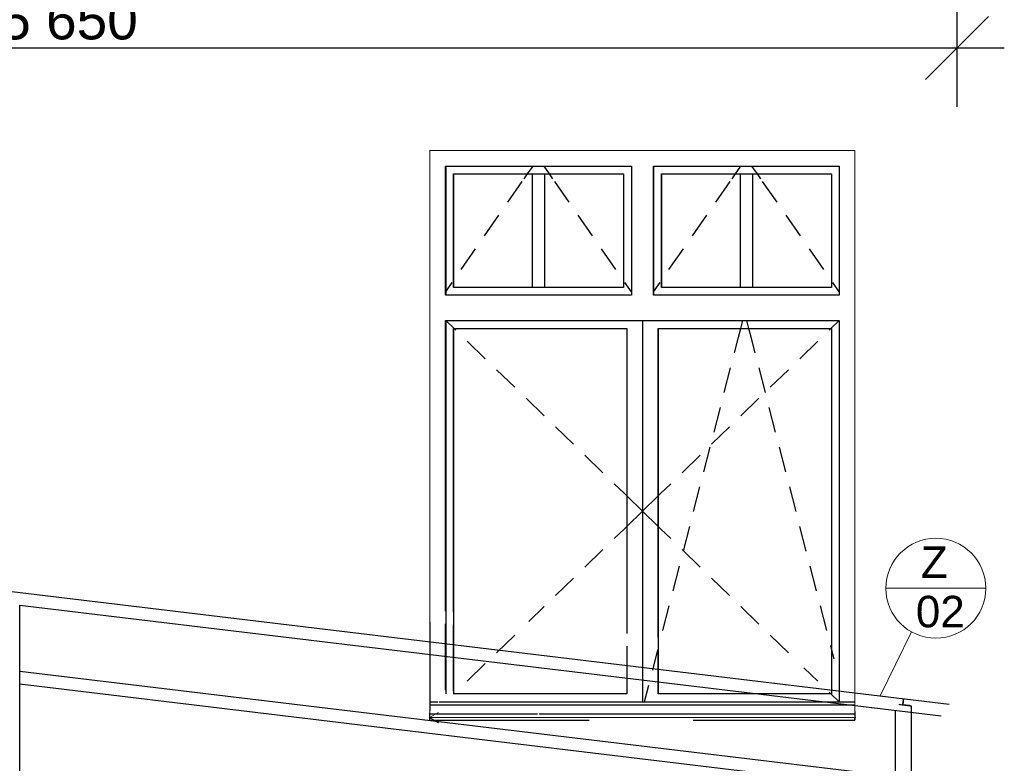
# Model space of a CAD drawing. Header units: millimetres. Extents: x 126830 to 197420, y -10585 to 21156.
# Tile 64 of 100: x 182904 to 186031, y 8719 to 11079. Entities that reach past the tile are written whole.
import ezdxf

# ---------------------------------------------------------------- set-up
doc = ezdxf.new("R2010")
doc.units = ezdxf.units.MM
doc.header["$MEASUREMENT"] = 0
for name, color, linetype in [('Nové_0', 7, 'Continuous'), ('Nové_Konstrukce - nosné', 7, 'Continuous'), ('Nové_Kóty - SP', 7, 'Continuous'), ('Popis', 7, 'Continuous'), ('Popis_CZ', 7, 'Continuous'), ('Situace - terén', 7, 'Continuous')]:
    doc.layers.add(name, color=color, linetype=linetype)
doc.styles.add('GENEROVANÝ_STYL_1', font='txt')
doc.styles.add('GENEROVANÝ_STYL_2', font='txt')
doc.dimstyles.new('GENEROVANÝ_STYL__3', dxfattribs={"dimtxt": 125, "dimasz": 190, "dimexe": 0.18, "dimexo": 300, "dimgap": 0, "dimtad": 1, "dimtih": 1, "dimtoh": 1, "dimdec": 0, "dimzin": 0, "dimdsep": 46, "dimtxsty": 'GENEROVANÝ_STYL_2', "dimblk": 'ARROWHEAD_6', "dimblk1": 'ARROWHEAD_6', "dimblk2": 'ARROWHEAD_6', "dimcen": 0.09, "dimclrd": 1, "dimclre": 1, "dimclrt": 1, "dimazin": 0, "dimtfac": 1, "dimtdec": 4, "dimtmove": 0, "dimatfit": 3, "dimfxl": 1, "dimtolj": 1, "dimtzin": 0, "dimarcsym": 0})

# ---------------------------------------------------------------- blocks, each defined once
blk = doc.blocks.new('Čára_34_2', base_point=(184205.8, 8864.6))
at = {"layer": 'Popis', "color": 7, "linetype": 'Continuous', "lineweight": 13}
for q in [(184234.5, 8881.1), (185559.5, 8864.6), (184234.5, 8848)]:
    blk.add_line((184205.8, 8864.6), q, dxfattribs=at)
blk = doc.blocks.new('*D230', base_point=(40059.5, 0))
at = {"layer": 'Nové_Kóty - SP', "color": 1, "linetype": 'Continuous', "lineweight": 25}
for p, q in [((180230.9, 10802.4), (180230.9, 11289.9)), ((185880.8, 10802.4), (185880.8, 11289.9)), ((180330.9, 11089.9), (180130.9, 10889.9)), ((185780.8, 10889.9), (185980.8, 11089.9)), ((180080.9, 10989.9), (180230.9, 10989.9)), ((180230.9, 10989.9), (185880.8, 10989.9)), ((185880.8, 10989.9), (186030.8, 10989.9))]:
    blk.add_line(p, q, dxfattribs=at)
at = {"layer": 'Nové_Kóty - SP', "color": 1, "lineweight": 25, "insert": (182842.2, 11014.9), "char_height": 125, "attachment_point": 7, "style": 'GENEROVANÝ_STYL_2'}
blk.add_mtext('\\A1;{\\pql;\\fArial|b0|i0|c0|p38;5\xa0650}', dxfattribs=at)
blk = doc.blocks.new('ARROWHEAD_6')
at = {"color": 0, "linetype": 'Continuous', "lineweight": 0}
for p, q in [((-0.5, -0.5), (0.5, 0.5)), ((0, 0), (-1, 0))]:
    blk.add_line(p, q, dxfattribs=at)

msp = doc.modelspace()

# ---------------------------------------------------------------- linework, layer by layer
at = {"layer": 'Nové_0', "color": 1, "linetype": 'Continuous', "lineweight": 25}
for p, q in [((182879.2, 9264.6), (185855.8, 8907.4)), ((182904.2, 8647.7), (182904.2, 9221.4)), ((182904.2, 9221.4), (185830.8, 8870.1)), ((182904.2, 9011.7), (185830.8, 8660.4)), ((182904.2, 8971.4), (185830.8, 8620.1)), ((185709.1, 8911.7), (185708.7, 8908.4)), ((185708.8, 8908.4), (185709.2, 8911.7)), ((185709.5, 8914.9), (185709.1, 8911.7)), ((185709.2, 8911.7), (185709.6, 8914.9)), ((185709.8, 8917.7), (185709.5, 8914.9)), ((185709.6, 8914.9), (185709.9, 8917.7)), ((185710.1, 8920.1), (185709.8, 8917.7)), ((185709.9, 8917.7), (185710.2, 8920.1)), ((185710.4, 8922.1), (185710.1, 8920.1)), ((185710.2, 8920.1), (185710.4, 8922.1)), ((185710.4, 8922.1), (185710.6, 8923.6)), ((185710.6, 8923.6), (185710.4, 8922.1)), ((185710.6, 8923.6), (185710.7, 8924.5)), ((185710.7, 8924.5), (185710.6, 8923.6)), ((185710.7, 8924.5), (185710.7, 8924.8)), ((185710.7, 8924.8), (185710.7, 8924.5)), ((185685.7, 8403.4), (185685.7, 8887.5)), ((185695.8, 8906.6), (185698.2, 8906.3)), ((185698.2, 8906.3), (185702.1, 8905.8)), ((185702.1, 8905.8), (185706.3, 8905.3)), ((185706.3, 8905.3), (185710.7, 8904.8)), ((185708.7, 8908.4), (185708.3, 8905.1)), ((185708.4, 8905.1), (185708.8, 8908.4)), ((185710.8, 8904.8), (185708.4, 8905.1)), ((185710.7, 8904.8), (185715, 8904.3)), ((185715.1, 8904.3), (185710.8, 8904.8)), ((185715, 8904.3), (185719.2, 8903.8)), ((185719.4, 8903.8), (185715.1, 8904.3)), ((185719.2, 8903.8), (185723.2, 8903.3)), ((185723.3, 8903.3), (185719.4, 8903.8)), ((185723.2, 8903.3), (185726.7, 8902.9)), ((185726.9, 8902.9), (185723.3, 8903.3)), ((185726.7, 8902.9), (185729.8, 8902.5)), ((185729.9, 8902.5), (185726.9, 8902.9)), ((185729.8, 8902.5), (185732.3, 8902.2)), ((185732.3, 8902.2), (185729.9, 8902.5)), ((185732.3, 8902.2), (185734.2, 8902)), ((185734.2, 8902), (185735.3, 8901.8)), ((185735.3, 8901.8), (185735.7, 8901.8)), ((185735.7, 8080.8), (185735.7, 8901.8))]:
    msp.add_line(p, q, dxfattribs=at)
at = {"layer": 'Nové_Konstrukce - nosné', "color": 1, "linetype": 'Continuous', "lineweight": 25}
for p, q in [((184256.7, 10204.6), (184256.7, 10614.6)), ((184256.7, 10614.6), (184846.7, 10614.6)), ((184256.8, 10614.6), (184256.8, 10204.6)), ((184517, 10589.6), (184534.4, 10614.6)), ((184586.6, 10589.6), (184569.2, 10614.6)), ((184846.7, 10614.6), (184846.7, 10204.6)), ((184916.7, 10204.6), (184916.7, 10614.6)), ((184916.7, 10614.6), (185506.7, 10614.6)), ((184916.8, 10614.6), (184916.8, 10204.6)), ((185177, 10589.6), (185194.4, 10614.6)), ((185246.6, 10589.6), (185229.2, 10614.6)), ((185506.7, 10614.6), (185506.7, 10204.6)), ((184281.8, 10229.6), (184281.8, 10589.6)), ((184281.8, 10589.6), (184821.8, 10589.6)), ((184281.8, 10589.6), (184281.8, 10229.6)), ((184506.1, 10573.9), (184517, 10589.6)), ((184531.8, 10589.6), (184531.8, 10229.6)), ((184571.8, 10229.6), (184571.8, 10589.6)), ((184597.5, 10573.9), (184586.6, 10589.6)), ((184821.8, 10589.6), (184821.8, 10229.6)), ((184941.8, 10229.6), (184941.8, 10589.6)), ((184941.8, 10589.6), (185481.8, 10589.6)), ((184941.8, 10589.6), (184941.8, 10229.6)), ((185166.1, 10573.9), (185177, 10589.6)), ((185191.8, 10589.6), (185191.8, 10229.6)), ((185231.8, 10229.6), (185231.8, 10589.6)), ((185257.5, 10573.9), (185246.6, 10589.6)), ((185481.8, 10589.6), (185481.8, 10229.6)), ((184454.5, 10499.7), (184500.2, 10565.4)), ((184649.1, 10499.7), (184603.4, 10565.4)), ((185114.5, 10499.7), (185160.2, 10565.4)), ((185309.1, 10499.7), (185263.4, 10565.4)), ((184380.3, 10393), (184426, 10458.7)), ((184723.3, 10393), (184677.6, 10458.7)), ((185040.3, 10393), (185086, 10458.7)), ((185383.3, 10393), (185337.6, 10458.7)), ((184306, 10286.3), (184351.7, 10351.9)), ((184797.6, 10286.3), (184751.9, 10351.9)), ((184966, 10286.3), (185011.7, 10351.9)), ((185457.6, 10286.3), (185411.9, 10351.9)), ((184256.8, 10215.5), (184277.5, 10245.2)), ((184821.8, 10229.6), (184281.8, 10229.6)), ((184846.7, 10215.6), (184826.1, 10245.2)), ((184916.8, 10215.5), (184937.5, 10245.2)), ((185481.8, 10229.6), (184941.8, 10229.6)), ((185506.7, 10215.6), (185486.1, 10245.2)), ((184846.7, 10204.6), (184256.7, 10204.6)), ((185506.7, 10204.6), (184916.7, 10204.6)), ((184256.7, 9201.8), (184256.7, 10124.6)), ((184256.7, 10124.6), (185506.7, 10124.6)), ((184256.8, 10124.6), (184256.8, 9161.5)), ((184257.6, 10124.6), (184283.4, 10099.6)), ((184281.8, 9198.7), (184281.8, 10099.6)), ((184281.8, 10099.6), (184831.8, 10099.6)), ((184281.8, 10099.6), (184281.8, 9158.4)), ((184283.4, 10099.6), (184289.3, 10093.9)), ((184831.8, 10099.6), (184831.8, 9131.6)), ((184881.8, 10124.6), (184881.8, 9085.3)), ((184931.8, 9119.5), (184931.8, 10099.6)), ((184931.8, 10099.6), (185481.8, 10099.6)), ((184931.8, 10099.6), (184931.8, 9119.4)), ((185186.8, 10072.1), (185193.9, 10099.6)), ((185193.9, 10099.6), (185200.4, 10124.6)), ((185219.7, 10099.6), (185213.3, 10124.6)), ((185226.8, 10072.1), (185219.7, 10099.6)), ((185480.2, 10099.6), (185474.4, 10093.9)), ((185506, 10124.6), (185480.2, 10099.6)), ((185481.8, 10099.6), (185481.8, 9052.4)), ((185506.7, 10124.6), (185506.7, 9049.4)), ((185174, 10022.5), (185186.8, 10072.1)), ((185239.6, 10022.5), (185226.8, 10072.1)), ((184325.2, 10059.1), (184382.6, 10003.4)), ((185438.5, 10059.1), (185381, 10003.4)), ((184418.5, 9968.6), (184475.9, 9912.9)), ((185141.6, 9896.6), (185161.5, 9974.1)), ((185272.1, 9896.6), (185252.1, 9974.1)), ((185345.1, 9968.6), (185287.7, 9912.9)), ((184511.9, 9878.1), (184569.3, 9822.4)), ((185251.8, 9878.1), (185194.3, 9822.4)), ((185109.1, 9770.7), (185129.1, 9848.2)), ((185304.5, 9770.7), (185284.5, 9848.2)), ((184605.2, 9787.7), (184662.6, 9732)), ((185158.4, 9787.7), (185101, 9732)), ((184698.5, 9697.2), (184756, 9641.5)), ((185065.1, 9697.2), (185007.6, 9641.5)), ((185076.6, 9644.8), (185096.6, 9722.3)), ((185337, 9644.8), (185317, 9722.3)), ((184791.9, 9606.7), (184824.4, 9575.2)), ((184971.7, 9606.7), (184939.2, 9575.2)), ((184824.4, 9575.2), (184831.8, 9568)), ((184831.8, 9568), (184881.8, 9519.6)), ((184931.8, 9568), (184881.8, 9519.6)), ((184939.2, 9575.2), (184931.8, 9568)), ((185044.1, 9519), (185064.1, 9596.4)), ((185369.5, 9519), (185349.5, 9596.4)), ((184831.8, 9471.1), (184881.8, 9519.6)), ((184931.8, 9471.1), (184881.8, 9519.6)), ((184791.9, 9432.4), (184824.4, 9463.9)), ((184824.4, 9463.9), (184831.8, 9471.1)), ((184939.2, 9463.9), (184931.8, 9471.1)), ((184971.7, 9432.4), (184939.2, 9463.9)), ((185011.7, 9393.1), (185031.7, 9470.5)), ((185401.9, 9393.1), (185381.9, 9470.5)), ((184698.5, 9341.9), (184756, 9397.6)), ((185065.1, 9341.9), (185007.6, 9397.6)), ((184979.2, 9267.2), (184999.2, 9344.7)), ((185434.4, 9267.2), (185414.4, 9344.7)), ((184605.2, 9251.5), (184662.6, 9307.1)), ((185158.4, 9251.5), (185101, 9307.1)), ((184520.7, 9169.6), (184569.3, 9216.7)), ((184946.7, 9141.3), (184966.7, 9218.8)), ((185251.8, 9161), (185194.3, 9216.7)), ((185466.9, 9141.3), (185446.9, 9218.8)), ((184206.7, 9167.6), (184206.7, 8914.6)), ((184256.7, 8951.8), (184256.7, 9161.5)), ((184256.8, 9161.5), (184256.8, 8939.6)), ((184281.8, 8948.7), (184281.8, 9158.4)), ((184281.8, 9158.4), (184281.8, 8939.2)), ((184418.5, 9070.5), (184475.9, 9126.2)), ((184931.8, 9119.7), (184931.8, 8939.6)), ((185345.1, 9070.5), (185287.7, 9126.2)), ((184831.8, 9091.3), (184831.8, 8939.6)), ((184881.8, 9085.3), (184881.8, 8914.6)), ((184914.3, 9015.4), (184930.7, 9079.3)), ((184931.8, 8939.6), (184931.8, 9079.2)), ((185481.8, 9083.4), (185479.4, 9092.9)), ((185490.1, 9051.4), (185481.8, 9083.4)), ((185481.8, 9056.4), (185481.8, 8939.6)), ((185506.7, 9050.5), (185506.7, 8914.6)), ((184325.2, 8980), (184382.6, 9035.7)), ((185438.5, 8980), (185394.4, 9022.8)), ((184888.3, 8914.6), (184901.8, 8967)), ((185480.2, 8939.6), (185474.4, 8945.2)), ((184206.7, 8917.6), (184206.7, 8914.6)), ((184206.7, 8914.6), (184206.7, 8904.6)), ((184206.7, 8914.6), (184231.5, 8914.6)), ((184235.7, 8914.6), (185556, 8914.6)), ((184831.8, 8939.6), (184281.8, 8939.6)), ((185481.8, 8939.6), (184931.8, 8939.6)), ((185506, 8914.6), (185480.2, 8939.6)), ((184206.7, 8904.6), (184206.1, 8886.2)), ((184206.7, 8904.6), (184645.6, 8904.6)), ((184644.1, 8904.6), (185556, 8904.6)), ((185556, 8883.8), (185555.7, 8875.9)), ((184205.8, 8879.3), (184205.7, 8875.9)), ((184205.7, 8875.9), (184205.7, 8855.9)), ((184205.7, 8875.9), (184548.7, 8875.9)), ((184205.7, 8855.9), (184712.7, 8855.9)), ((184553.3, 8875.9), (185555.7, 8875.9)), ((185043.2, 8855.9), (185555.7, 8855.9)), ((185555.7, 8875.9), (185555.7, 8855.9)), ((185555.7, 8855.9), (185555.7, 8865.9))]:
    msp.add_line(p, q, dxfattribs=at)
at = {"layer": 'Popis', "color": 7, "linetype": 'Continuous', "lineweight": 13}
for p, q in [((184205.8, 10664.6), (185556, 10664.6)), ((184206, 10664.6), (184206, 8864.6))]:
    msp.add_line(p, q, dxfattribs=at)
at = {"layer": 'Popis', "color": 1, "linetype": 'Continuous', "lineweight": 18}
for p, q in [((185972, 9274.9), (185654.8, 9274.9)), ((185636.3, 8933.7), (185735.8, 9136.6))]:
    msp.add_line(p, q, dxfattribs=at)
msp.add_circle((185813.4, 9274.9), 158.6, dxfattribs=at)
at = {"layer": 'Situace - terén', "color": 7, "linetype": 'Continuous', "lineweight": 13}
msp.add_line((185556, 8864.6), (185556, 10664.6), dxfattribs=at)

# ---------------------------------------------------------------- block references
at = {"layer": 'Popis', "color": 7, "linetype": 'Continuous', "lineweight": 13}
msp.add_blockref('Čára_34_2', (184205.8, 8864.6), dxfattribs=at)

# ---------------------------------------------------------------- texts
at = {"layer": 'Popis_CZ', "color": 154, "linetype": 'Continuous', "lineweight": 13, "insert": (185808.2, 9278.6), "char_height": 100, "attachment_point": 5, "line_spacing_factor": 0.940294, "style": 'GENEROVANÝ_STYL_1'}
msp.add_mtext('\\A1;{\\pqc;\\fArial|b0|i0|c238|p38;Z\\P\\pqc;\\fArial|b0|i0|c238|p38; 0\\fArial|b0|i0|c238|p38;2}', dxfattribs=at)

# ---------------------------------------------------------------- dimensions: what is measured, and where the dimension line sits
at = {"layer": 'Nové_Kóty - SP', "color": 1, "linetype": 'Continuous', "lineweight": 25}
dim = msp.add_linear_dim(base=(185880.8, 10989.9), p1=(180230.9, 12754.9), p2=(185880.8, 11653.1), dimstyle='GENEROVANÝ_STYL__3', dxfattribs=at)
dim.commit()
dim.dimension.update_dxf_attribs({"geometry": '*D230', "text_midpoint": (183056.9, 11077.4), "dimtype": 160})

doc.saveas('drawing.dxf')
